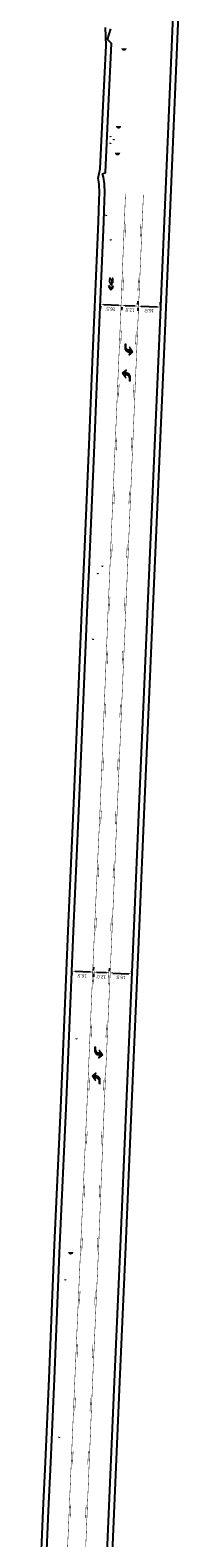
# Model space of a CAD drawing. Header units: feet. Extents: x -492 to 1481386, y -45 to 758787.
# Tile 8 of 10: x 1481238 to 1481349, y 756226 to 757356. Entities that reach past the tile are written whole.
import ezdxf

# ---------------------------------------------------------------- set-up
doc = ezdxf.new("R2010")
doc.units = ezdxf.units.FT
doc.header["$MEASUREMENT"] = 0
doc.linetypes.add('constlimit', pattern=[0])
doc.layers.add('DR_P_Storm_Sewer', color=1, linetype='Continuous', true_color=0xff0000)
doc.layers.add('UT_P_Water', color=5, linetype='Continuous', true_color=0x0000ff)
for name, color, linetype in [('PM_P_Cells', 7, 'Continuous'), ('PM_P_CL_Pass_Proh_Lt', 2, 'ppleft'), ('PM_X_Cells', 251, 'Continuous'), ('PV_P_EOP', 6, 'Continuous'), ('RW_P_Const_Limits', 30, 'constlimit'), ('SC_Scratch1', 1, 'Continuous')]:
    doc.layers.add(name, color=color, linetype=linetype)
doc.styles.get("Standard").update_dxf_attribs({"font": 'font31.shx'})
doc.linetypes.add('ppleft', pattern='A,0,[1,PPLEFT,S=0.05,R=0,X=0,Y=0],-2', length=2)
doc.dimstyles.new('COEC', dxfattribs={"dimscale": 13.9, "dimtxt": 0.18, "dimasz": 0.18, "dimexe": 0.18, "dimexo": 0.0625, "dimgap": 0.09, "dimtad": 1, "dimzin": 0, "dimdsep": 46, "dimtxsty": 'Standard', "dimcen": 0.09, "dimclrd": 256, "dimclre": 256, "dimclrt": 256, "dimaunit": 1, "dimadec": 4, "dimazin": 0, "dimtfac": 1, "dimtofl": 0, "dimtmove": 0, "dimatfit": 3, "dimfxl": 1, "dimtolj": 1, "dimtzin": 0, "dimlwd": -1, "dimlwe": -1, "dimarcsym": 0})

# ---------------------------------------------------------------- blocks, each defined once
blk = doc.blocks.new('PMLFT')
at = {"layer": 'PM_X_Cells', "color": 7, "linetype": 'Continuous', "lineweight": 0, "flags": 128}
blk.add_lwpolyline([(-5.5, -3.3, 0.418865), (-2.2, 0), (-2.2, 0), (-2.2, 0.7), (0, 0), (-2.6, 3), (-6.1, 0.3), (-3.8, 0.7), (-3.8, 0, -0.414214), (-6.1, -2.3), (-8, -2.3), (-8, -3.3), (-5.5, -3.3)], format="xyb", close=True, dxfattribs=at)
blk = doc.blocks.new('*D1106')
at = {"layer": 'Defpoints', "color": 0, "transparency": 16777216}
for p in [(1481269.2, 756650.7), (1481285.5, 756650), (1481285.5, 756650)]:
    blk.add_point(p, dxfattribs=at)
at = {"layer": 'PM_P_Cells', "transparency": 16777216}
for p, q in [((1481271.7, 756650.6), (1481283, 756650.1)), ((1481269.1, 756649.4), (1481269, 756647.1)), ((1481285.4, 756648.7), (1481285.3, 756646.4))]:
    blk.add_line(p, q, dxfattribs=at)
for points in [[(1481271.7, 756651), (1481271.6, 756650.2), (1481269.2, 756650.7)], [(1481283, 756650.5), (1481283, 756649.7), (1481285.5, 756650)]]:
    blk.add_solid(points, dxfattribs=at)
at = {"layer": 'PM_P_Cells', "transparency": 16777216, "insert": (1481276.7, 756647.2), "char_height": 2.5, "attachment_point": 5, "rotation": 177.5371}
blk.add_mtext("\\A1;16.5'", dxfattribs=at)
blk = doc.blocks.new('*D1107')
at = {"layer": 'Defpoints', "color": 0, "transparency": 16777216}
for p in [(1481285.5, 756650), (1481297.4, 756649.5), (1481297.4, 756649.5)]:
    blk.add_point(p, dxfattribs=at)
at = {"layer": 'PM_P_Cells', "transparency": 16777216}
for p, q in [((1481285.5, 756651.2), (1481285.6, 756653.6)), ((1481297.4, 756650.7), (1481297.5, 756653)), ((1481288, 756649.9), (1481294.9, 756649.6))]:
    blk.add_line(p, q, dxfattribs=at)
for points in [[(1481288, 756650.3), (1481287.9, 756649.5), (1481285.5, 756650)], [(1481294.9, 756650), (1481294.9, 756649.1), (1481297.4, 756649.5)]]:
    blk.add_solid(points, dxfattribs=at)
at = {"layer": 'PM_P_Cells', "transparency": 16777216, "insert": (1481291.1, 756646.4), "char_height": 2.5, "attachment_point": 5, "rotation": 177.4415}
blk.add_mtext("\\A1;12.0'", dxfattribs=at)
blk = doc.blocks.new('*D1108')
at = {"layer": 'Defpoints', "color": 0, "transparency": 16777216}
for p in [(1481297.4, 756649.4, 909.1), (1481314.1, 756648.7), (1481314.1, 756648.7)]:
    blk.add_point(p, dxfattribs=at)
at = {"layer": 'PM_P_Cells', "transparency": 16777216}
for p, q in [((1481297.4, 756650.7), (1481297.5, 756653)), ((1481314.2, 756650), (1481314.3, 756652.3)), ((1481299.9, 756649.3), (1481311.6, 756648.8))]:
    blk.add_line(p, q, dxfattribs=at)
for points in [[(1481299.9, 756649.8), (1481299.9, 756648.9), (1481297.4, 756649.5)], [(1481311.6, 756649.2), (1481311.6, 756648.4), (1481314.1, 756648.7)]]:
    blk.add_solid(points, dxfattribs=at)
at = {"layer": 'PM_P_Cells', "transparency": 16777216, "insert": (1481305.7, 756646), "char_height": 2.5, "attachment_point": 5, "rotation": 177.491}
blk.add_mtext("\\A1;16.5'", dxfattribs=at)
blk = doc.blocks.new('*D1109')
at = {"layer": 'Defpoints', "color": 0, "transparency": 16777216}
for p in [(1481290.5, 757150.2), (1481306.5, 757149.6, 910.8), (1481306.5, 757149.6)]:
    blk.add_point(p, dxfattribs=at)
at = {"layer": 'PM_P_Cells', "transparency": 16777216}
for p, q in [((1481290.5, 757149), (1481290.4, 757146.6)), ((1481293, 757150.1), (1481304, 757149.7)), ((1481306.5, 757148.3), (1481306.4, 757146))]:
    blk.add_line(p, q, dxfattribs=at)
for points in [[(1481293, 757150.5), (1481293, 757149.7), (1481290.5, 757150.2)], [(1481304, 757150.1), (1481304, 757149.2), (1481306.5, 757149.6)]]:
    blk.add_solid(points, dxfattribs=at)
at = {"layer": 'PM_P_Cells', "transparency": 16777216, "insert": (1481298.1, 757146.8), "char_height": 2.5, "attachment_point": 5, "rotation": 177.7071}
blk.add_mtext("\\A1;16.5'", dxfattribs=at)
blk = doc.blocks.new('*D1110')
at = {"layer": 'Defpoints', "color": 0, "transparency": 16777216}
for p in [(1481306.5, 757149.6, 910.8), (1481318.7, 757149), (1481318.7, 757149)]:
    blk.add_point(p, dxfattribs=at)
at = {"layer": 'PM_P_Cells', "transparency": 16777216}
for p, q in [((1481306.5, 757148.3), (1481306.4, 757146)), ((1481309, 757149.5), (1481316.2, 757149.1)), ((1481318.6, 757147.8), (1481318.5, 757145.4))]:
    blk.add_line(p, q, dxfattribs=at)
for points in [[(1481309, 757149.9), (1481309, 757149), (1481306.5, 757149.6)], [(1481316.2, 757149.6), (1481316.2, 757148.7), (1481318.7, 757149)]]:
    blk.add_solid(points, dxfattribs=at)
at = {"layer": 'PM_P_Cells', "transparency": 16777216, "insert": (1481312.5, 757146), "char_height": 2.5, "attachment_point": 5, "rotation": 177.5296}
blk.add_mtext("\\A1;12.0'", dxfattribs=at)
blk = doc.blocks.new('*D1111')
at = {"layer": 'Defpoints', "color": 0, "transparency": 16777216}
for p in [(1481318.7, 757149, 910.8), (1481335.5, 757148.3), (1481335.5, 757148.3)]:
    blk.add_point(p, dxfattribs=at)
at = {"layer": 'PM_P_Cells', "transparency": 16777216}
for p, q in [((1481318.7, 757150.3), (1481318.9, 757152.6)), ((1481321.2, 757148.9), (1481333, 757148.4)), ((1481335.5, 757149.6), (1481335.7, 757151.9))]:
    blk.add_line(p, q, dxfattribs=at)
for points in [[(1481321.2, 757149.3), (1481321.2, 757148.5), (1481318.7, 757149)], [(1481333, 757148.8), (1481333, 757148), (1481335.5, 757148.3)]]:
    blk.add_solid(points, dxfattribs=at)
at = {"layer": 'PM_P_Cells', "transparency": 16777216, "insert": (1481327.1, 757145.6), "char_height": 2.5, "attachment_point": 5, "rotation": 177.5544}
blk.add_mtext("\\A1;16.5'", dxfattribs=at)

msp = doc.modelspace()

# ---------------------------------------------------------------- hatches: boundary and pattern name
at = {"layer": 'DR_P_Storm_Sewer', "linetype": 'Continuous'}
h = msp.add_hatch(color=256, dxfattribs=at)
h.dxf.hatch_style = 1
h.paths.add_polyline_path([(1481306.138, 757283.982), (1481302.143, 757283.982, 1)])
h = msp.add_hatch(color=256, dxfattribs=at)
h.dxf.hatch_style = 1
h.paths.add_polyline_path([(1481305.384, 757263.907), (1481301.389, 757263.907, 1)])
h = msp.add_hatch(color=256, dxfattribs=at)
h.dxf.hatch_style = 1
h.paths.add_polyline_path([(1481270.337, 756440.331), (1481266.342, 756440.331, 1)])
at = {"layer": 'PM_P_Cells'}
h = msp.add_hatch(color=7, dxfattribs=at)
h.dxf.hatch_style = 1
h.paths.add_polyline_path([(1481298.314, 757165.906), (1481298.659, 757168.152), (1481298.669, 757167.87), (1481298.635, 757167.872), (1481298.63, 757167.757), (1481298.77, 757167.75), (1481298.775, 757167.865), (1481298.737, 757167.867), (1481298.73, 757168.071), (1481299.24, 757166.054), (1481299.201, 757165.864)], flags=16)
edge = h.paths.add_edge_path()
edge.add_spline(control_points=[(1481299.151, 757165.614), (1481298.713, 757165.635), (1481298.276, 757165.656), (1481298.267, 757165.596), (1481298.258, 757165.537), (1481298.35, 757165.416), (1481298.442, 757165.294), (1481298.442, 757165.294), (1481298.442, 757165.294), (1481298.455, 757165.277), (1481298.45, 757165.231), (1481298.445, 757165.185), (1481298.43, 757165.185), (1481298.43, 757165.185), (1481298.43, 757165.184), (1481298.402, 757165.186), (1481298.373, 757165.187), (1481298.373, 757165.191), (1481298.373, 757165.196), (1481298.178, 757165.167), (1481297.984, 757165.139), (1481297.984, 757165.14), (1481297.984, 757165.141), (1481297.947, 757165.136), (1481297.942, 757165.247), (1481297.938, 757165.359), (1481297.973, 757165.409), (1481297.97, 757165.406), (1481297.968, 757165.403), (1481298.063, 757165.58), (1481298.169, 757165.6), (1481298.186, 757165.71), (1481298.203, 757165.82), (1481298.114, 757166.264), (1481298.024, 757166.709), (1481297.341, 757165.353), (1481297.161, 757167.569), (1481296.982, 757169.784), (1481297.75, 757170.091), (1481297.751, 757170.092), (1481297.752, 757170.092), (1481298.322, 757170.314), (1481298.35, 757168.578), (1481298.474, 757168.632), (1481298.598, 757168.686), (1481298.608, 757168.786), (1481298.639, 757168.838), (1481298.636, 757168.925), (1481298.633, 757169.012), (1481298.635, 757169.015), (1481298.636, 757169.017), (1481298.637, 757168.927), (1481298.639, 757168.838), (1481298.634, 757169.098), (1481298.63, 757169.358), (1481298.616, 757169.358), (1481298.603, 757169.359), (1481298.601, 757169.354), (1481298.6, 757169.35), (1481298.598, 757169.417), (1481298.596, 757169.483), (1481298.665, 757169.48), (1481298.734, 757169.476), (1481298.735, 757169.476), (1481298.736, 757169.476), (1481298.738, 757169.41), (1481298.741, 757169.343), (1481298.72, 757169.344), (1481298.7, 757169.345), (1481298.703, 757169.096), (1481298.707, 757168.846), (1481298.77, 757168.744), (1481298.725, 757168.538), (1481299.008, 757167.421), (1481299.29, 757166.304), (1481299.319, 757166.448), (1481299.349, 757166.593), (1481299.152, 757167.031), (1481299.139, 757167.821), (1481299.139, 757167.827), (1481299.139, 757167.834), (1481299.108, 757170.09), (1481299.839, 757170.023), (1481300.57, 757169.955), (1481300.305, 757167.726), (1481300.04, 757165.497), (1481299.416, 757166.467), (1481299.262, 757165.706), (1481299.107, 757164.944), (1481299.109, 757164.946), (1481299.11, 757164.949), (1481299.143, 757164.786), (1481299.175, 757164.623), (1481299.176, 757164.625), (1481299.177, 757164.627), (1481299.107, 757164.476), (1481299.038, 757164.324), (1481298.905, 757164.33), (1481298.773, 757164.337), (1481298.78, 757164.478), (1481298.786, 757164.619), (1481298.897, 757164.614), (1481299.008, 757164.609), (1481299.034, 757164.66), (1481299.061, 757164.712), (1481299.038, 757164.822), (1481299.015, 757164.931), (1481299.015, 757164.935), (1481299.015, 757164.94), (1481299.083, 757165.277), (1481299.151, 757165.614)], knot_values=[0, 0, 0, 0.02, 0.02, 0.04, 0.04, 0.06, 0.06, 0.08, 0.08, 0.09, 0.09, 0.1, 0.1, 0.12, 0.12, 0.14, 0.14, 0.16, 0.16, 0.18, 0.18, 0.2, 0.2, 0.21, 0.21, 0.22, 0.22, 0.24, 0.24, 0.26, 0.26, 0.28, 0.28, 0.3, 0.3, 0.31, 0.31, 0.32, 0.32, 0.34, 0.34, 0.36, 0.36, 0.38, 0.38, 0.4, 0.4, 0.42, 0.42, 0.44, 0.44, 0.46, 0.46, 0.48, 0.48, 0.5, 0.5, 0.52, 0.52, 0.54, 0.54, 0.56, 0.56, 0.58, 0.58, 0.6, 0.6, 0.62, 0.62, 0.64, 0.64, 0.66, 0.66, 0.68, 0.68, 0.7, 0.7, 0.72, 0.72, 0.74, 0.74, 0.74666667, 0.74666667, 0.75333333, 0.75333333, 0.76, 0.76, 0.78, 0.78, 0.8, 0.8, 0.82, 0.82, 0.84, 0.84, 0.86, 0.86, 0.88, 0.88, 0.9, 0.9, 0.92, 0.92, 0.94, 0.94, 0.96, 0.96, 0.98, 0.98, 1, 1, 1], weights=[1, 1, 1, 1, 1, 1, 1, 1, 1, 0.76934071, 1, 0.76934071, 1, 1, 1, 1, 1, 1, 1, 1, 1, 1, 1, 0.77575811, 1, 0.77575811, 1, 1, 1, 0.96773747, 1, 1, 1, 1, 1, 0.61775211, 1, 0.61775211, 1, 1, 1, 0.72657078, 1, 1, 1, 0.91014515, 1, 1, 1, 1, 1, 1, 1, 1, 1, 1, 1, 1, 1, 1, 1, 1, 1, 1, 1, 1, 1, 1, 1, 1, 1, 0.69166496, 1, 1, 1, 1, 1, 0.918591, 1, 1, 1, 0.63147585, 1, 0.63147585, 1, 0.63147585, 1, 1, 1, 1, 1, 1, 1, 1, 1, 1, 1, 1, 1, 1, 1, 1, 1, 1, 1, 1, 1, 1, 1, 1, 1], degree=2, periodic=0)
edge = h.paths.add_edge_path(flags=16)
edge.add_spline(control_points=[(1481298.247, 757168.26), (1481298.221, 757167.598), (1481298.051, 757167.134), (1481297.957, 757167.612), (1481297.864, 757168.09), (1481298.055, 757168.175), (1481298.247, 757168.26)], knot_values=[0, 0, 0, 0.33333333, 0.33333333, 0.66666667, 0.66666667, 1, 1, 1], weights=[1, 0.92021747, 1, 1, 1, 1, 1], degree=2, periodic=0)
edge = h.paths.add_edge_path(flags=17)
edge.add_spline(control_points=[(1481299.459, 757166.767), (1481299.558, 757167.549), (1481299.779, 757168.067), (1481299.854, 757168.056), (1481299.865, 757168.293), (1481299.877, 757168.53), (1481299.8, 757168.526), (1481299.724, 757168.522), (1481299.718, 757168.285), (1481299.484, 757167.749), (1481299.386, 757166.924), (1481298.813, 757168.45), (1481299.582, 757169.554), (1481300.35, 757170.657), (1481300.24, 757168.151), (1481300.129, 757165.644), (1481299.459, 757166.767), (1481299.459, 757166.767), (1481299.459, 757166.767)], knot_values=[0, 0, 0, 0.2, 0.2, 0.26666667, 0.26666667, 0.33333333, 0.33333333, 0.4, 0.4, 0.6, 0.6, 0.66666667, 0.66666667, 0.73333333, 0.73333333, 0.8, 0.8, 1, 1, 1], weights=[1, 0.95208247, 1, 0.69576854, 1, 0.69576854, 1, 0.69576854, 1, 0.94760895, 1, 0.5271392, 1, 0.5271392, 1, 0.5271392, 1, 1, 1], degree=2, periodic=0)
edge = h.paths.add_edge_path(flags=16)
edge.add_spline(control_points=[(1481298.604, 757168.418), (1481298.426, 757167.268), (1481298.249, 757166.117), (1481298.174, 757166.5), (1481298.1, 757166.882), (1481298.321, 757167.461), (1481298.348, 757168.304), (1481298.476, 757168.361), (1481298.604, 757168.418)], knot_values=[0, 0, 0, 0.25, 0.25, 0.5, 0.5, 0.75, 0.75, 1, 1, 1], weights=[1, 1, 1, 1, 1, 0.91107149, 1, 1, 1], degree=2, periodic=0)
edge = h.paths.add_edge_path(flags=16)
edge.add_spline(control_points=[(1481297.974, 757166.956), (1481297.357, 757165.753), (1481297.251, 757167.801), (1481297.145, 757169.849), (1481297.827, 757169.795), (1481297.831, 757169.795), (1481297.835, 757169.795), (1481298.227, 757169.743), (1481298.25, 757168.534), (1481298.045, 757168.445), (1481297.841, 757168.356), (1481297.786, 757168.672), (1481297.714, 757168.337), (1481297.642, 757168.002), (1481297.764, 757167.998), (1481297.869, 757167.477), (1481297.974, 757166.956)], knot_values=[0, 0, 0, 0.08333333, 0.08333333, 0.16666667, 0.16666667, 0.33333333, 0.33333333, 0.5, 0.5, 0.66666667, 0.66666667, 0.75, 0.75, 0.83333333, 0.83333333, 1, 1, 1], weights=[1, 0.58867677, 1, 0.58867677, 1, 1, 1, 0.78417293, 1, 1, 1, 0.51652776, 1, 0.51652776, 1, 1, 1], degree=2, periodic=0)
h = msp.add_hatch(color=7, dxfattribs=at)
h.dxf.hatch_style = 1
h.paths.add_polyline_path([(1481296.917, 757164.422), (1481298.225, 757162.686), (1481298.229, 757162.68), (1481298.456, 757162.379), (1481300.182, 757164.266), (1481300.159, 757163.783), (1481299.467, 757163.026), (1481298.433, 757161.896), (1481296.894, 757163.938)])
h.paths.add_polyline_path([(1481300.133, 757163.227), (1481299.153, 757162.155), (1481298.385, 757161.316), (1481296.827, 757163.384), (1481296.804, 757162.901), (1481298.362, 757160.833), (1481300.11, 757162.744)])
h = msp.add_hatch(color=256, dxfattribs=at)
h.dxf.hatch_style = 1
h.paths.add_polyline_path([(1481314.944, 757114.767), (1481312.421, 757118.391), (1481312.664, 757116.139), (1481311.962, 757116.167, -0.03273395), (1481311.663, 757116.199), (1481311.611, 757114.591, 0.02468296), (1481311.934, 757114.567), (1481311.934, 757114.567), (1481312.6, 757114.54), (1481311.844, 757112.329)])
h.paths.add_polyline_path([(1481311.663, 757116.199, -0.37637638), (1481309.759, 757118.554), (1481309.833, 757120.416), (1481308.834, 757120.456), (1481308.735, 757117.979, 0.39014874), (1481311.611, 757114.591)])
h = msp.add_hatch(color=256, dxfattribs=at)
h.dxf.hatch_style = 1
h.paths.add_polyline_path([(1481309.954, 757098.955), (1481309.294, 757098.983), (1481309.991, 757101.005), (1481309.825, 757101.012), (1481306.949, 757098.763), (1481309.463, 757095.132), (1481309.226, 757097.384), (1481309.89, 757097.356)])
h.paths.add_polyline_path([(1481310.041, 757101.149), (1481310.042, 757101.182), (1481309.825, 757101.012), (1481309.991, 757101.005)])
h.paths.add_polyline_path([(1481310.056, 757101.192), (1481310.042, 757101.182), (1481310.041, 757101.149)])
h.paths.add_polyline_path([(1481309.954, 757098.954), (1481309.89, 757097.356), (1481309.928, 757097.354, -0.41421356), (1481312.125, 757094.961), (1481312.045, 757093.1), (1481313.044, 757093.057), (1481313.15, 757095.533, 0.41943259)])
h = msp.add_hatch(color=256, dxfattribs=at)
h.dxf.hatch_style = 1
h.paths.add_polyline_path([(1481292.298, 756588.058), (1481289.775, 756591.681), (1481290.018, 756589.43), (1481289.316, 756589.458, -0.03273395), (1481289.017, 756589.49), (1481288.965, 756587.882, 0.02468296), (1481289.288, 756587.858), (1481289.288, 756587.858), (1481289.954, 756587.831), (1481289.198, 756585.62)])
h.paths.add_polyline_path([(1481289.017, 756589.49, -0.37637638), (1481287.112, 756591.845), (1481287.187, 756593.707), (1481286.188, 756593.747), (1481286.089, 756591.27, 0.39014874), (1481288.965, 756587.882)])
h = msp.add_hatch(color=256, dxfattribs=at)
h.dxf.hatch_style = 1
h.paths.add_polyline_path([(1481287.308, 756572.245), (1481286.648, 756572.274), (1481287.345, 756574.296), (1481287.179, 756574.303), (1481284.303, 756572.054), (1481286.817, 756568.423), (1481286.58, 756570.675), (1481287.244, 756570.647)])
h.paths.add_polyline_path([(1481287.395, 756574.44), (1481287.396, 756574.472), (1481287.179, 756574.303), (1481287.345, 756574.296)])
h.paths.add_polyline_path([(1481287.41, 756574.483), (1481287.396, 756574.472), (1481287.395, 756574.44)])
h.paths.add_polyline_path([(1481287.308, 756572.245), (1481287.244, 756570.647), (1481287.282, 756570.645, -0.41421356), (1481289.479, 756568.252), (1481289.399, 756566.391), (1481290.398, 756566.348), (1481290.504, 756568.824, 0.41943259)])
at = {"layer": 'UT_P_Water', "linetype": 'Continuous'}
h = msp.add_hatch(color=256, dxfattribs=at)
h.dxf.hatch_style = 1
h.paths.add_polyline_path([(1481310.24, 757342.271), (1481306.245, 757342.271, 1)])
h = msp.add_hatch(color=256, dxfattribs=at)
h.dxf.hatch_style = 1
h.paths.add_polyline_path([(1481299.17, 757276.44, 0.01351949), (1481299.174, 757276.493), (1481297.208, 757276.577, 0.9733217)])
h = msp.add_hatch(color=256, dxfattribs=at)
h.dxf.hatch_style = 1
h.paths.add_polyline_path([(1481301.54, 757274.097, 0.01351949), (1481301.544, 757274.15), (1481299.578, 757274.234, 0.9733217)])
h = msp.add_hatch(color=256, dxfattribs=at)
h.dxf.hatch_style = 1
h.paths.add_polyline_path([(1481299.074, 757271.27, 0.01351949), (1481299.078, 757271.323), (1481297.112, 757271.407, 0.9733217)])
h = msp.add_hatch(color=256, dxfattribs=at)
h.dxf.hatch_style = 1
h.paths.add_polyline_path([(1481295.902, 757217.303, 0.01351949), (1481295.906, 757217.356), (1481293.94, 757217.44, 0.9733217)])
h = msp.add_hatch(color=256, dxfattribs=at)
h.dxf.hatch_style = 1
h.paths.add_polyline_path([(1481299.302, 757198.883, 0.01351949), (1481299.306, 757198.936), (1481297.34, 757199.02, 0.9733217)])
h = msp.add_hatch(color=256, dxfattribs=at)
h.dxf.hatch_style = 1
h.paths.add_polyline_path([(1481289.592, 756948.956, 0.01351949), (1481289.596, 756949.009), (1481287.63, 756949.093, 0.9733217)])
h = msp.add_hatch(color=256, dxfattribs=at)
h.dxf.hatch_style = 1
h.paths.add_polyline_path([(1481293.012, 756954.465, 0.01351949), (1481293.016, 756954.518), (1481291.05, 756954.602, 0.9733217)])
h = msp.add_hatch(color=256, dxfattribs=at)
h.dxf.hatch_style = 1
h.paths.add_polyline_path([(1481286.04, 756899.624, 0.01351949), (1481286.044, 756899.677), (1481284.078, 756899.761, 0.9733217)])
h = msp.add_hatch(color=256, dxfattribs=at)
h.dxf.hatch_style = 1
h.paths.add_polyline_path([(1481273.586, 756600.31, 0.01351949), (1481273.59, 756600.363), (1481271.624, 756600.447, 0.9733217)])
h = msp.add_hatch(color=256, dxfattribs=at)
h.dxf.hatch_style = 1
h.paths.add_polyline_path([(1481265.218, 756419.767, 0.01351949), (1481265.222, 756419.82), (1481263.256, 756419.904, 0.9733217)])
h = msp.add_hatch(color=256, dxfattribs=at)
h.dxf.hatch_style = 1
h.paths.add_polyline_path([(1481260.68, 756301.666, 0.01351949), (1481260.684, 756301.719), (1481258.718, 756301.803, 0.9733217)])

# ---------------------------------------------------------------- linework, layer by layer
at = {"layer": 'PM_P_Cells', "linetype": 'Continuous', "lineweight": 13, "elevation": 910.355, "flags": 128}
for points in [[(1481300.133, 757163.227), (1481299.153, 757162.155), (1481298.385, 757161.316), (1481296.827, 757163.384), (1481296.804, 757162.901), (1481298.362, 757160.833), (1481300.11, 757162.744), (1481300.133, 757163.227)], [(1481296.917, 757164.422), (1481298.225, 757162.686), (1481298.229, 757162.68), (1481298.456, 757162.379), (1481300.182, 757164.266), (1481300.159, 757163.783), (1481299.467, 757163.026), (1481298.433, 757161.896), (1481296.894, 757163.938), (1481296.917, 757164.422)]]:
    msp.add_lwpolyline(points, close=True, dxfattribs=at)
at = {"layer": 'PM_P_Cells', "linetype": 'Continuous', "lineweight": 13}
msp.add_rational_spline([(1481299.151, 757165.614, 910.355), (1481298.713, 757165.635, 910.355), (1481298.276, 757165.656, 910.355), (1481298.267, 757165.596, 910.355), (1481298.258, 757165.537, 910.355), (1481298.35, 757165.416, 910.355), (1481298.442, 757165.294, 910.355), (1481298.442, 757165.294, 910.355), (1481298.442, 757165.294, 910.355), (1481298.455, 757165.277, 910.355), (1481298.45, 757165.231, 910.355), (1481298.445, 757165.185, 910.355), (1481298.43, 757165.185, 910.355), (1481298.43, 757165.185, 910.355), (1481298.43, 757165.184, 910.355), (1481298.402, 757165.186, 910.355), (1481298.373, 757165.187, 910.355), (1481298.373, 757165.191, 910.355), (1481298.373, 757165.196, 910.355), (1481298.178, 757165.167, 910.355), (1481297.984, 757165.139, 910.355), (1481297.984, 757165.14, 910.355), (1481297.984, 757165.141, 910.355), (1481297.947, 757165.136, 910.355), (1481297.942, 757165.247, 910.355), (1481297.938, 757165.359, 910.355), (1481297.973, 757165.409, 910.355), (1481297.97, 757165.406, 910.355), (1481297.968, 757165.403, 910.355), (1481298.063, 757165.58, 910.355), (1481298.169, 757165.6, 910.355), (1481298.186, 757165.71, 910.355), (1481298.203, 757165.82, 910.355), (1481298.114, 757166.264, 910.355), (1481298.024, 757166.709, 910.355), (1481297.341, 757165.353, 910.355), (1481297.161, 757167.569, 910.355), (1481296.982, 757169.784, 910.355), (1481297.75, 757170.091, 910.355), (1481297.751, 757170.092, 910.355), (1481297.752, 757170.092, 910.355), (1481298.322, 757170.314, 910.355), (1481298.35, 757168.578, 910.355), (1481298.474, 757168.632, 910.355), (1481298.598, 757168.686, 910.355), (1481298.608, 757168.786, 910.355), (1481298.639, 757168.838, 910.355), (1481298.636, 757168.925, 910.355), (1481298.633, 757169.012, 910.355), (1481298.635, 757169.015, 910.355), (1481298.636, 757169.017, 910.355), (1481298.637, 757168.927, 910.355), (1481298.639, 757168.838, 910.355), (1481298.634, 757169.098, 910.355), (1481298.63, 757169.358, 910.355), (1481298.616, 757169.358, 910.355), (1481298.603, 757169.359, 910.355), (1481298.601, 757169.354, 910.355), (1481298.6, 757169.35, 910.355), (1481298.598, 757169.417, 910.355), (1481298.596, 757169.483, 910.355), (1481298.665, 757169.48, 910.355), (1481298.734, 757169.476, 910.355), (1481298.735, 757169.476, 910.355), (1481298.736, 757169.476, 910.355), (1481298.738, 757169.41, 910.355), (1481298.741, 757169.343, 910.355), (1481298.72, 757169.344, 910.355), (1481298.7, 757169.345, 910.355), (1481298.703, 757169.096, 910.355), (1481298.707, 757168.846, 910.355), (1481298.77, 757168.744, 910.355), (1481298.725, 757168.538, 910.355), (1481299.008, 757167.421, 910.355), (1481299.29, 757166.304, 910.355), (1481299.319, 757166.448, 910.355), (1481299.349, 757166.593, 910.355), (1481299.152, 757167.031, 910.355), (1481299.139, 757167.821, 910.355), (1481299.139, 757167.827, 910.355), (1481299.139, 757167.834, 910.355), (1481299.108, 757170.09, 910.355), (1481299.839, 757170.023, 910.355), (1481300.57, 757169.955, 910.355), (1481300.305, 757167.726, 910.355), (1481300.04, 757165.497, 910.355), (1481299.416, 757166.467, 910.355), (1481299.262, 757165.706, 910.355), (1481299.107, 757164.944, 910.355), (1481299.109, 757164.946, 910.355), (1481299.11, 757164.949, 910.355), (1481299.143, 757164.786, 910.355), (1481299.175, 757164.623, 910.355), (1481299.176, 757164.625, 910.355), (1481299.177, 757164.627, 910.355), (1481299.107, 757164.476, 910.355), (1481299.038, 757164.324, 910.355), (1481298.905, 757164.33, 910.355), (1481298.773, 757164.337, 910.355), (1481298.78, 757164.478, 910.355), (1481298.786, 757164.619, 910.355), (1481298.897, 757164.614, 910.355), (1481299.008, 757164.609, 910.355), (1481299.034, 757164.66, 910.355), (1481299.061, 757164.712, 910.355), (1481299.038, 757164.822, 910.355), (1481299.015, 757164.931, 910.355), (1481299.015, 757164.935, 910.355), (1481299.015, 757164.94, 910.355), (1481299.083, 757165.277, 910.355), (1481299.151, 757165.614, 910.355)], [1, 1, 1, 1, 1, 1, 1, 1, 1, 0.769340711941, 1, 0.769340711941, 1, 1, 1, 1, 1, 1, 1, 1, 1, 1, 1, 0.775758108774, 1, 0.775758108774, 1, 1, 1, 0.967737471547, 1, 1, 1, 1, 1, 0.61775210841, 1, 0.61775210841, 1, 1, 1, 0.726570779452, 1, 1, 1, 0.910145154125, 1, 1, 1, 1, 1, 1, 1, 1, 1, 1, 1, 1, 1, 1, 1, 1, 1, 1, 1, 1, 1, 1, 1, 1, 1, 0.691664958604, 1, 1, 1, 1, 1, 0.918590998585, 1, 1, 1, 0.631475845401, 1, 0.631475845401, 1, 0.631475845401, 1, 1, 1, 1, 1, 1, 1, 1, 1, 1, 1, 1, 1, 1, 1, 1, 1, 1, 1, 1, 1, 1, 1, 1, 1], degree=2, knots=[0, 0, 0, 0.02, 0.02, 0.04, 0.04, 0.06, 0.06, 0.08, 0.08, 0.09, 0.09, 0.1, 0.1, 0.12, 0.12, 0.14, 0.14, 0.16, 0.16, 0.18, 0.18, 0.2, 0.2, 0.21, 0.21, 0.22, 0.22, 0.24, 0.24, 0.26, 0.26, 0.28, 0.28, 0.3, 0.3, 0.31, 0.31, 0.32, 0.32, 0.34, 0.34, 0.36, 0.36, 0.38, 0.38, 0.4, 0.4, 0.42, 0.42, 0.44, 0.44, 0.46, 0.46, 0.48, 0.48, 0.5, 0.5, 0.52, 0.52, 0.54, 0.54, 0.56, 0.56, 0.58, 0.58, 0.6, 0.6, 0.62, 0.62, 0.64, 0.64, 0.66, 0.66, 0.68, 0.68, 0.7, 0.7, 0.72, 0.72, 0.74, 0.74, 0.74666667, 0.74666667, 0.75333333, 0.75333333, 0.76, 0.76, 0.78, 0.78, 0.8, 0.8, 0.82, 0.82, 0.84, 0.84, 0.86, 0.86, 0.88, 0.88, 0.9, 0.9, 0.92, 0.92, 0.94, 0.94, 0.96, 0.96, 0.98, 0.98, 1, 1, 1], dxfattribs=at)
at = {"layer": 'PM_P_CL_Pass_Proh_Lt', "linetype": 'Continuous', "const_width": 0.33, "flags": 128}
for points in [[(1481240.266, 755211.221), (1481238.319, 755390.192), (1481238.049, 755457.066), (1481238.087, 755488.802), (1481238.509, 755535.946), (1481239.403, 755589.21), (1481240.967, 755644.147), (1481243.063, 755684.841), (1481247.38, 755781.976), (1481251.076, 755874.51), (1481258.35, 756033.464), (1481264.83, 756192.737), (1481271.35, 756343.824), (1481275.82, 756445.527), (1481280.334, 756546.709), (1481286.355, 756686.475), (1481290.469, 756775.553), (1481296.255, 756919.551), (1481305.064, 757125.857), (1481309.327, 757232.325), (1481309.359, 757233.12)], [(1481322.803, 757232.545), (1481322.733, 757231.215), (1481318.183, 757125.463), (1481309.527, 756920.222), (1481303.323, 756775.347), (1481299.5, 756685.893), (1481293.253, 756545.918), (1481289.264, 756444.966), (1481284.69, 756343.128), (1481278.44, 756192.479), (1481271.486, 756032.494), (1481264.516, 755874.329), (1481260.408, 755781.661), (1481256.4, 755683.34), (1481254.558, 755643.619), (1481252.401, 755589.154), (1481251.081, 755534.451), (1481250.845, 755488.319), (1481250.539, 755457.482), (1481251.36, 755391.058), (1481253.009, 755250.932), (1481254.146, 755124.59), (1481254.925, 755041.367)], [(1481309.058, 757200.611), (1481309.459, 757210.606)], [(1481320.837, 757210.415), (1481320.407, 757200.421)], [(1481307.458, 757160.632), (1481307.858, 757170.627)], [(1481319.117, 757170.438), (1481318.687, 757160.444)], [(1481305.843, 757120.654), (1481306.064, 757125.815), (1481306.257, 757130.648)], [(1481317.397, 757130.461), (1481317.183, 757125.505), (1481316.971, 757120.467)], [(1481304.136, 757080.677), (1481304.563, 757090.671)], [(1481315.706, 757090.484), (1481315.285, 757080.49)], [(1481302.429, 757040.7), (1481302.856, 757050.694)], [(1481314.02, 757050.507), (1481313.599, 757040.512)], [(1481300.722, 757000.723), (1481301.149, 757010.717)], [(1481312.334, 757010.529), (1481311.913, 757000.535)], [(1481299.015, 756960.746), (1481299.442, 756970.74)], [(1481310.648, 756970.552), (1481310.227, 756960.558)], [(1481297.308, 756920.769), (1481297.735, 756930.763)], [(1481308.962, 756930.575), (1481308.541, 756920.58)], [(1481295.699, 756880.79), (1481296.1, 756890.785)], [(1481307.257, 756890.598), (1481306.829, 756880.604)], [(1481294.092, 756840.812), (1481294.494, 756850.806)], [(1481305.545, 756850.621), (1481305.117, 756840.627)], [(1481292.486, 756800.833), (1481292.888, 756810.828)], [(1481303.833, 756810.644), (1481303.405, 756800.65)], [(1481290.792, 756760.856), (1481291.253, 756770.849)], [(1481302.122, 756770.667), (1481301.695, 756760.673)], [(1481288.946, 756720.881), (1481289.407, 756730.875)], [(1481300.413, 756730.69), (1481299.986, 756720.696)], [(1481287.117, 756680.906), (1481287.355, 756686.431), (1481287.561, 756690.9)], [(1481298.705, 756690.713), (1481298.5, 756685.937), (1481298.268, 756680.719)], [(1481285.394, 756640.93), (1481285.825, 756650.924)], [(1481296.93, 756650.737), (1481296.484, 756640.743)], [(1481283.672, 756600.953), (1481284.103, 756610.947)], [(1481295.145, 756610.762), (1481294.699, 756600.768)], [(1481281.95, 756560.976), (1481282.381, 756570.97)], [(1481293.361, 756570.786), (1481292.915, 756560.792)], [(1481280.189, 756521), (1481280.634, 756530.994)], [(1481291.655, 756530.809), (1481291.26, 756520.814)], [(1481278.405, 756481.024), (1481278.851, 756491.018)], [(1481290.075, 756490.83), (1481289.68, 756480.835)], [(1481276.625, 756441.049), (1481276.82, 756445.483), (1481277.068, 756451.043)], [(1481288.495, 756450.851), (1481288.264, 756445.008), (1481288.078, 756440.856)], [(1481274.868, 756401.072), (1481275.307, 756411.066)], [(1481286.731, 756410.875), (1481286.282, 756400.881)], [(1481273.111, 756361.096), (1481273.55, 756371.09)], [(1481284.936, 756370.899), (1481284.487, 756360.905)], [(1481271.372, 756321.12), (1481271.803, 756331.114)], [(1481283.182, 756330.923), (1481282.768, 756320.929)], [(1481269.646, 756281.143), (1481270.078, 756291.137)], [(1481281.524, 756290.945), (1481281.109, 756280.951)], [(1481267.921, 756241.166), (1481268.353, 756251.161)], [(1481279.865, 756250.967), (1481279.451, 756240.973)]]:
    msp.add_lwpolyline(points, dxfattribs=at)
at = {"layer": 'PV_P_EOP'}
for points in [[(1481345.365, 757379.091), (1481339.008, 757230.559), (1481334.489, 757124.726), (1481325.91, 756924.17), (1481323.607, 756871.579), (1481319.392, 756774.02), (1481315.683, 756684.648), (1481309.585, 756545.406), (1481305.271, 756444.367), (1481300.878, 756343.03), (1481294.373, 756191.929)], [(1481249.494, 756193.062), (1481251.615, 756246.315), (1481253.46, 756282.592), (1481256.124, 756345.188), (1481260.262, 756445.417), (1481264.783, 756547.817), (1481270.7, 756686.662), (1481271.225, 756697.668), (1481274.636, 756776.297), (1481280.982, 756925.276), (1481282.117, 756951.478), (1481282.905, 756968.513), (1481286.152, 757044.811), (1481287.918, 757088.691), (1481289.217, 757119.12), (1481291.87, 757182.926), (1481293.13, 757212.239), (1481293.694, 757228.431), (1481293.913, 757233.781), (1481293.602, 757240.703), (1481293.602, 757240.703), (1481292.898, 757245.659), (1481292.898, 757245.659), (1481292.215, 757248.175), (1481294.271, 757249.033), (1481296.681, 757298.813), (1481298.869, 757345.725), (1481295.931, 757348.766), (1481298.342, 757356.756)]]:
    msp.add_lwpolyline(points, dxfattribs=at)
at = {"layer": 'RW_P_Const_Limits'}
for points in [[(1481349.361, 757378.918), (1481343.004, 757230.388), (1481338.485, 757124.555), (1481329.906, 756923.997), (1481327.603, 756871.404), (1481323.388, 756773.851), (1481319.679, 756684.478), (1481313.581, 756545.233), (1481309.267, 756444.196), (1481304.874, 756342.857), (1481298.369, 756191.757)], [(1481245.498, 756193.23), (1481247.619, 756246.496), (1481249.464, 756282.779), (1481252.128, 756345.356), (1481256.266, 756445.588), (1481260.787, 756547.99), (1481266.704, 756686.842), (1481267.229, 756697.85), (1481270.64, 756776.47), (1481276.986, 756925.446), (1481278.121, 756951.657), (1481278.909, 756968.69), (1481282.155, 757044.976), (1481283.921, 757088.857), (1481285.221, 757119.288), (1481287.874, 757183.095), (1481289.133, 757212.395), (1481289.697, 757228.582), (1481289.909, 757233.773), (1481289.615, 757240.331), (1481288.973, 757244.851), (1481290.398, 757251.751), (1481292.686, 757299.003), (1481294.793, 757344.187), (1481294.476, 757357.792)]]:
    msp.add_lwpolyline(points, dxfattribs=at)
at = {"layer": 'SC_Scratch1', "elevation": 910.081, "flags": 128}
msp.add_lwpolyline([(1481308.237, 757342.273), (1481308.238, 757342.273)], dxfattribs=at)

# ---------------------------------------------------------------- block references
at = {"layer": 'PM_P_Cells', "linetype": 'Continuous'}
for p, rotation in [((1481311.844, 757112.329), 267.7058518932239), ((1481310.056, 757101.192), 87.54904239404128), ((1481289.198, 756585.62), 267.7058518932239), ((1481287.41, 756574.483), 87.54904239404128)]:
    msp.add_blockref('PMLFT', p, dxfattribs=dict(at, rotation=rotation))

# ---------------------------------------------------------------- dimensions: what is measured, and where the dimension line sits
at = {"layer": 'PM_P_Cells'}
for base, p1, p2, angle, text, picture, middle in [((1481306.514, 757149.565), (1481290.51, 757150.205), (1481306.514, 757149.565, 910.763), 357.707112, "16.5'", '*D1109', (1481298.117, 757146.8)), ((1481318.697, 757149.039), (1481306.514, 757149.565, 910.763), (1481318.697, 757149.039), 357.529626, "12.0'", '*D1110', (1481312.534, 757146.021)), ((1481335.497, 757148.322), (1481318.697, 757149.039, 910.76), (1481335.497, 757148.321), 357.554425, "16.5'", '*D1111', (1481327.059, 757145.602)), ((1481285.467, 756649.983), (1481269.167, 756650.684), (1481285.467, 756649.983), 357.537116, "16.5'", '*D1106', (1481276.73, 756647.195)), ((1481297.373, 756649.451), (1481285.467, 756649.982), (1481297.373, 756649.45), 357.441498, "12.0'", '*D1107', (1481291.147, 756646.416)), ((1481314.109, 756648.718), (1481297.373, 756649.45, 909.129), (1481314.109, 756648.716), 357.490951, "16.5'", '*D1108', (1481305.672, 756645.998))]:
    dim = msp.add_linear_dim(base=base, p1=p1, p2=p2, angle=angle, text=text, dimstyle='COEC', override={"dimscale": 20, "dimtxt": 0.125, "dimasz": 0.125, "dimtmove": 2}, dxfattribs=at)
    dim.commit()
    dim.dimension.update_dxf_attribs({"geometry": picture, "text_midpoint": middle, "dimtype": 161})

doc.saveas('drawing.dxf')
